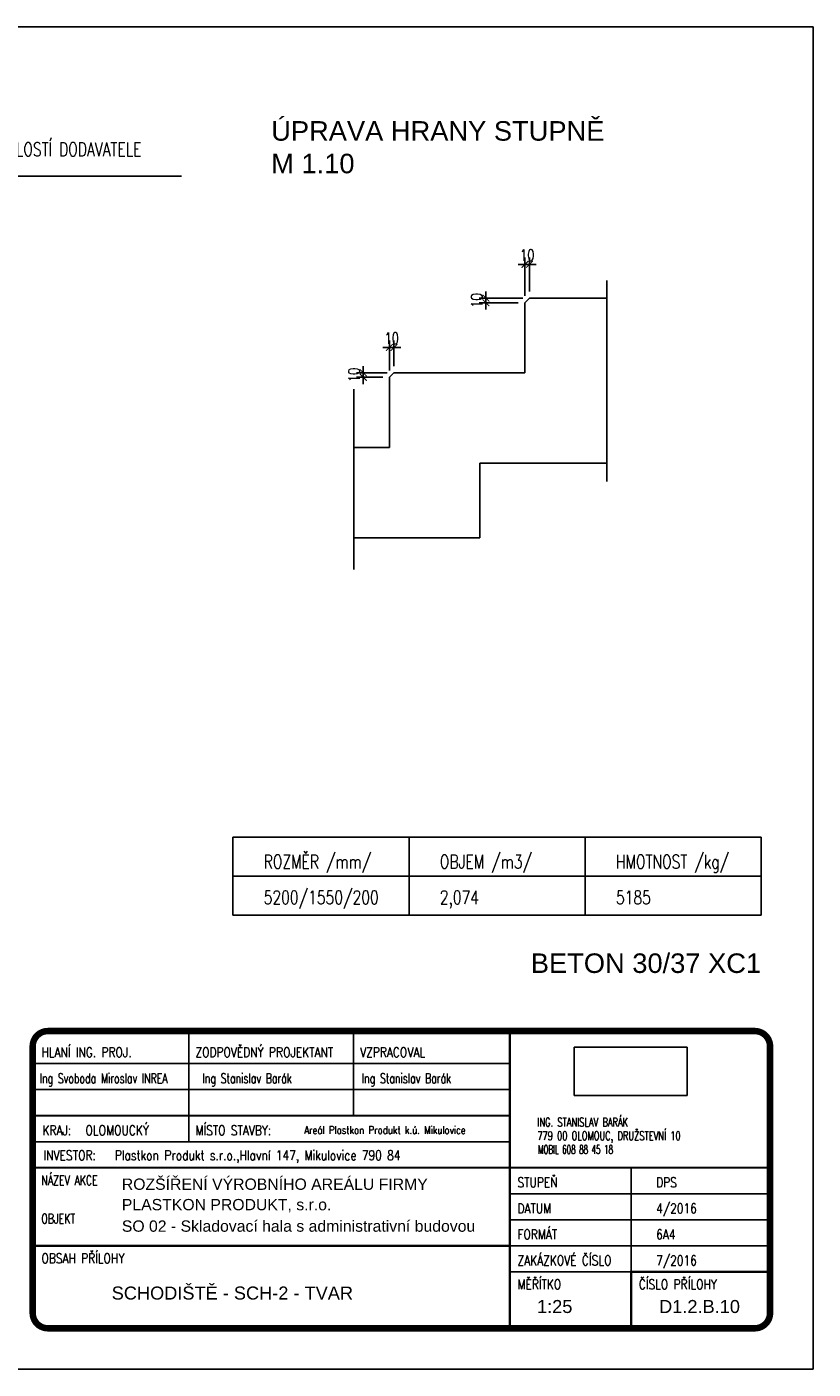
# Model space of a CAD drawing. Header units: millimetres. Extents: x 26644 to 53369, y 8500 to 41865.
# Tile 7 of 15: x 32793 to 37144, y 18245 to 25670. Entities that reach past the tile are written whole.
import ezdxf

# ---------------------------------------------------------------- set-up
doc = ezdxf.new("R2010")
doc.units = ezdxf.units.MM
doc.header["$LTSCALE"] = 25
doc.layers.add('CKSCHODY_PODROVINOU', color=7, linetype='Continuous', lineweight=25)
doc.layers.add('KOTY', color=4, linetype='Continuous')
doc.layers.add('POPIS', color=6, linetype='Continuous')
doc.styles.add('Arch-Dim', font='romans.shx', dxfattribs={"width": 0.75})
doc.styles.add('ARIAL', font='ARIAL.TTF', dxfattribs={"width": 0.75})
doc.styles.add('STATIKA', font='ROMANS.SHX')
doc.dimstyles.new('Aec-Arch-M-100', dxfattribs={"dimscale": 25, "dimtxt": 2.5, "dimasz": 1.5, "dimexe": 1.5, "dimexo": 1.5, "dimgap": 0.8, "dimtad": 1, "dimdec": 0, "dimzin": 3, "dimdsep": 46, "dimtxsty": 'Arch-Dim', "dimblk": 'ARCHTICK', "dimcen": 2.5, "dimazin": 2, "dimtfac": 0.75, "dimtdec": 0, "dimtix": 1, "dimtmove": 2, "dimatfit": 2, "dimfxl": 0, "dimtolj": 1, "dimtzin": 0, "dimarcsym": 0})
picture_1 = doc.add_image_def('image1.jpg', size_in_pixel=(945, 405))

# ---------------------------------------------------------------- blocks, each defined once
blk = doc.blocks.new('A$C7C0A6E1A')
at = {"color": 7, "style": 'STATIKA'}
for s, width, p in [('ING. STANISLAV BARÁK', 0.7, (-38, 1206)), ('779 00 OLOMOUC, DRUŽSTEVNÍ 10', 0.7, (-38, 606)), ('MOBIL 608 88 45 18', 0.6, (-1, 0))]:
    blk.add_text(s, height=384, dxfattribs=dict(at, width=width)).set_placement(p)
image = blk.add_image(picture_1, insert=(1597, 2576), size_in_units=(5000, 2143))
image.dxf.flags = 7
blk = doc.blocks.new('_ArchTick')
at = {"color": 0, "linetype": 'ByBlock', "const_width": 0.15}
blk.add_lwpolyline([(-0.5, -0.5), (0.5, 0.5)], dxfattribs=at)
blk = doc.blocks.new('*D260')
at = {"layer": 'Defpoints', "color": 0}
for p in [(34824.8, 23896.6), (34799.8, 23731.4), (34824.8, 23756.4)]:
    blk.add_point(p, dxfattribs=at)
at = {"layer": 'KOTY', "color": 0, "lineweight": -2}
for p, q in [((34799.8, 23768.9), (34799.8, 23934.1)), ((34824.8, 23793.9), (34824.8, 23934.1)), ((34799.8, 23896.6), (34762.3, 23896.6)), ((34799.8, 23896.6), (34824.8, 23896.6)), ((34824.8, 23896.6), (34862.3, 23896.6))]:
    blk.add_line(p, q, dxfattribs=at)
at = {"layer": 'KOTY', "color": 0, "lineweight": -2, "xscale": 37.5, "yscale": 37.5, "zscale": 37.5}
blk.add_blockref('_ArchTick', (34799.8, 23896.6), dxfattribs=at)
at = {"layer": 'KOTY', "color": 0, "lineweight": -2, "xscale": 37.5, "yscale": 37.5, "zscale": 37.5, "rotation": 180}
blk.add_blockref('_ArchTick', (34824.8, 23896.6), dxfattribs=at)
at = {"layer": 'KOTY', "color": 0, "insert": (34812.3, 23947.8), "char_height": 62.5, "attachment_point": 5, "style": 'Arch-Dim'}
blk.add_mtext('\\A1;10', dxfattribs=at)
blk = doc.blocks.new('*D259')
at = {"layer": 'Defpoints', "color": 0}
for p in [(34655.2, 23756.4), (34799.8, 23731.4), (34824.8, 23756.4)]:
    blk.add_point(p, dxfattribs=at)
at = {"layer": 'KOTY', "color": 0, "lineweight": -2}
for p, q in [((34655.2, 23756.4), (34655.2, 23793.9)), ((34787.3, 23756.4), (34617.7, 23756.4)), ((34762.3, 23731.4), (34617.7, 23731.4)), ((34655.2, 23731.4), (34655.2, 23756.4)), ((34655.2, 23731.4), (34655.2, 23693.9))]:
    blk.add_line(p, q, dxfattribs=at)
at = {"layer": 'KOTY', "color": 0, "lineweight": -2, "xscale": 37.5, "yscale": 37.5, "zscale": 37.5}
for p, rotation in [((34655.2, 23756.4), 270), ((34655.2, 23731.4), 90)]:
    blk.add_blockref('_ArchTick', p, dxfattribs=dict(at, rotation=rotation))
at = {"layer": 'KOTY', "color": 0, "insert": (34604, 23743.9), "char_height": 62.5, "attachment_point": 5, "rotation": 90, "style": 'Arch-Dim'}
blk.add_mtext('\\A1;10', dxfattribs=at)
blk = doc.blocks.new('*D258')
at = {"layer": 'Defpoints', "color": 0}
for p in [(35574.8, 24356.2), (35549.8, 24143.9), (35574.8, 24168.9)]:
    blk.add_point(p, dxfattribs=at)
at = {"layer": 'KOTY', "color": 0, "lineweight": -2}
for p, q in [((35549.8, 24356.2), (35512.3, 24356.2)), ((35549.8, 24181.4), (35549.8, 24393.7)), ((35549.8, 24356.2), (35574.8, 24356.2)), ((35574.8, 24206.4), (35574.8, 24393.7)), ((35574.8, 24356.2), (35612.3, 24356.2))]:
    blk.add_line(p, q, dxfattribs=at)
at = {"layer": 'KOTY', "color": 0, "lineweight": -2, "xscale": 37.5, "yscale": 37.5, "zscale": 37.5}
blk.add_blockref('_ArchTick', (35549.8, 24356.2), dxfattribs=at)
at = {"layer": 'KOTY', "color": 0, "lineweight": -2, "xscale": 37.5, "yscale": 37.5, "zscale": 37.5, "rotation": 180}
blk.add_blockref('_ArchTick', (35574.8, 24356.2), dxfattribs=at)
at = {"layer": 'KOTY', "color": 0, "insert": (35562.3, 24407.4), "char_height": 62.5, "attachment_point": 5, "style": 'Arch-Dim'}
blk.add_mtext('\\A1;10', dxfattribs=at)
blk = doc.blocks.new('*D257')
at = {"layer": 'Defpoints', "color": 0}
for p in [(35333.8, 24168.9), (35549.8, 24143.9), (35574.8, 24168.9)]:
    blk.add_point(p, dxfattribs=at)
at = {"layer": 'KOTY', "color": 0, "lineweight": -2}
for p, q in [((35333.8, 24168.9), (35333.8, 24206.4)), ((35537.3, 24168.9), (35296.3, 24168.9)), ((35512.3, 24143.9), (35296.3, 24143.9)), ((35333.8, 24143.9), (35333.8, 24168.9)), ((35333.8, 24143.9), (35333.8, 24106.4))]:
    blk.add_line(p, q, dxfattribs=at)
at = {"layer": 'KOTY', "color": 0, "lineweight": -2, "xscale": 37.5, "yscale": 37.5, "zscale": 37.5}
for p, rotation in [((35333.8, 24168.9), 270), ((35333.8, 24143.9), 90)]:
    blk.add_blockref('_ArchTick', p, dxfattribs=dict(at, rotation=rotation))
at = {"layer": 'KOTY', "color": 0, "insert": (35282.6, 24156.4), "char_height": 62.5, "attachment_point": 5, "rotation": 90, "style": 'Arch-Dim'}
blk.add_mtext('\\A1;10', dxfattribs=at)

msp = doc.modelspace()

# ---------------------------------------------------------------- linework, layer by layer
for p, q in [((35549.8, 24143.9), (35574.8, 24168.9)), ((34799.8, 23731.4), (34824.8, 23756.4)), ((36137.7, 18783.1), (35465.7, 18783.1))]:
    msp.add_line(p, q)
at = {"color": 7}
for p, q in [((33689.7, 20103.1), (33689.7, 19647.1)), ((34601.7, 20103.1), (34601.7, 19647.1)), ((32837.5, 19935.1), (35465.7, 19935.1)), ((32837.5, 19791.1), (35465.7, 19791.1)), ((33689.7, 19647.1), (33689.7, 19503.1)), ((32825.7, 19503.1), (35465.7, 19503.1)), ((36137.7, 18783.1), (36137.7, 19359.1)), ((36137.7, 18783.1), (36137.7, 19359.1)), ((36905.7, 19215.1), (35465.7, 19215.1)), ((36905.7, 19071.1), (35465.7, 19071.1)), ((36905.7, 18927.1), (35465.7, 18927.1))]:
    msp.add_line(p, q, dxfattribs=at)
at = {"color": 2, "const_width": 36}
msp.add_lwpolyline([(32825.7, 20031.1), (32825.7, 18555.1, 0.414214), (32909.7, 18471.1), (36821.7, 18471.1, 0.414214), (36905.7, 18555.1), (36905.7, 20031.1, 0.414214), (36821.7, 20115.1), (32909.7, 20115.1, 0.414214)], format="xyb", close=True, dxfattribs=at)
at = {"color": 2, "const_width": 12}
for points in [[(32825.7, 19359.1), (35465.7, 19359.1), (35465.7, 20115.1)], [(32825.7, 19647.1), (35465.7, 19647.1)], [(35465.7, 18471.1), (35465.7, 19359.1), (36905.7, 19359.1)], [(35465.7, 18927.1), (32825.7, 18927.3)], [(36905.7, 18783.1), (36137.7, 18783.1), (36137.7, 18471.1)]]:
    msp.add_lwpolyline(points, dxfattribs=at)
at = {"layer": 'CKSCHODY_PODROVINOU'}
for p, q in [((26644.5, 25670), (37144.5, 25670)), ((37144.5, 18245), (37144.5, 25670)), ((35549.8, 23756.4), (35549.8, 24143.9)), ((35574.8, 24168.9), (36003.2, 24168.9)), ((34799.8, 23343.9), (34799.8, 23731.4)), ((34824.8, 23756.4), (35549.8, 23756.4)), ((34601.9, 23343.9), (34799.8, 23343.9)), ((35299.8, 23256.4), (35299.8, 22843.9)), ((36003.2, 23256.4), (35299.8, 23256.4)), ((35299.8, 22843.9), (34601.9, 22843.9)), ((26644.5, 18245), (37144.5, 18245))]:
    msp.add_line(p, q, dxfattribs=at)
at = {"layer": 'KOTY'}
for p, q in [((31997.7, 24843.4), (33649.2, 24843.4)), ((36003.2, 24266.9), (36003.2, 23154.5)), ((34601.9, 23665.1), (34601.9, 22668.3)), ((33933.5, 21187.4), (33933.5, 20755.4)), ((36857.4, 21187.4), (33933.5, 21187.4)), ((34908.1, 21187.4), (34908.1, 20755.4)), ((35882.7, 21187.4), (35882.7, 20755.4)), ((36857.4, 21187.4), (36857.4, 20755.4)), ((33933.5, 20971.4), (36857.4, 20971.4)), ((33933.5, 20755.4), (36857.4, 20755.4))]:
    msp.add_line(p, q, dxfattribs=at)

# ---------------------------------------------------------------- block references
at = {"layer": 'POPIS', "xscale": 0.125, "yscale": 0.125, "zscale": 0.125}
msp.add_blockref('A$C7C0A6E1A', (35622.5, 19436.3), dxfattribs=at)

# ---------------------------------------------------------------- texts
at = {"color": 2, "style": 'STATIKA'}
for s, width, p in [('HLANÍ ING. PROJ.', 0.8, (32873.5, 19971.1)), ('ZODPOVĚDNÝ PROJEKTANT', 0.8, (33725.7, 19971.1)), ('VZPRACOVAL', 0.8, (34637.7, 19971.1)), ('Ing Svoboda Miroslav INREA', 0.7, (32864.1, 19827.1)), ('Ing Stanislav Barák', 0.7, (33765.2, 19827.1)), ('Ing Stanislav Barák', 0.7, (34646.9, 19827.1)), ('MÍSTO STAVBY:', 0.8, (33725.7, 19539.1)), ('KRAJ:', 0.8, (32879, 19539.1)), ('INVESTOR:', 0.8, (32885.7, 19401.1)), ('Plastkon Produkt s.r.o.,Hlavní 147, Mikulovice 790 84', 0.8, (33280, 19401.1)), ('NÁZEV AKCE', 0.7, (32873.7, 19263.1)), ('STUPEŇ', 0.8, (35507.7, 19251.1)), ('DPS', 0.8, (36275.7, 19251.1)), ('DATUM', 0.8, (35507.7, 19107.1)), ('OBJEKT', 0.7, (32873.7, 19050.3)), ('FORMÁT', 0.8, (35507.7, 18963.1)), ('OBSAH PŘÍLOHY', 0.8, (32873.7, 18831.3)), ('ZAKÁZKOVÉ ČÍSLO', 0.8, (35507.7, 18819.1)), ('MĚŘÍTKO', 0.8, (35507.7, 18687.1)), ('ČÍSLO PŘÍLOHY', 0.8, (36179.7, 18687.1))]:
    msp.add_text(s, height=54, dxfattribs=dict(at, width=width)).set_placement(p)
at = {"color": 2, "style": 'STATIKA', "width": 0.8}
for s, height, p in [('OLOMOUCKÝ', 54, (33118.4, 19539.1)), ('Areál Plastkon Produkt k.ú. Mikulovice', 43.2, (34328.4, 19545.8)), ('4/2016', 54, (36275.7, 19107.1)), ('6A4', 54, (36275.7, 18963.1)), ('7/2016', 54, (36275.7, 18819.1))]:
    msp.add_text(s, height=height, rotation=0, dxfattribs=at).set_placement(p)
at = {"layer": 'KOTY', "style": 'Arch-Dim', "width": 0.75}
for s, p in [('ZÁVĚSY DLE ZVYKLOSTÍ DODAVATELE', (32060.2, 24955.5)), ('ROZMĚR /mm/', (34103.7, 21014.7)), ('OBJEM /m3/', (35078.3, 21014.7)), ('HMOTNOST /kg/', (36052.9, 21014.7)), ('5200/1550/200', (34103.9, 20816.7)), ('2,074', (35078.5, 20816.7)), ('5185', (36053.1, 20816.7))]:
    msp.add_text(s, height=75, dxfattribs=at).set_placement(p)
at = {"layer": 'POPIS', "color": 6, "style": 'ARIAL'}
for s, height, p in [('ÚPRAVA HRANY STUPNĚ', 108, (34145.4, 25040.3)), ('M 1.10', 108, (34145.4, 24860)), ('BETON 30/37 XC1', 108, (35582, 20436.6)), ('ROZŠÍŘENÍ VÝROBNÍHO AREÁLU FIRMY', 62.5, (33318.9, 19236.9)), ('SCHODIŠTĚ - SCH-2 - TVAR', 72, (33262.8, 18630)), ('1:25', 72, (35616.4, 18555.5)), ('D1.2.B.10', 72, (36292.1, 18555.5))]:
    msp.add_text(s, height=height, rotation=0, dxfattribs=at).set_placement(p)
for s, p in [('PLASTKON PRODUKT, s.r.o.', (33318.9, 19123.9)), ('SO 02 - Skladovací hala s administrativní budovou', (33318.9, 19005.1))]:
    msp.add_text(s, height=62.5, dxfattribs=at).set_placement(p)

# ---------------------------------------------------------------- dimensions: what is measured, and where the dimension line sits
at = {"layer": 'KOTY'}
for base, p1, p2, picture, middle in [((35574.8, 24356.2), (35549.8, 24143.9), (35574.8, 24168.9), '*D258', (35562.3, 24407.4)), ((34824.8, 23896.6), (34799.8, 23731.4), (34824.8, 23756.4), '*D260', (34812.3, 23947.8))]:
    dim = msp.add_linear_dim(base=base, p1=p1, p2=p2, dimstyle='Aec-Arch-M-100', override={"dimlfac": 0.4}, dxfattribs=at)
    dim.commit()
    dim.dimension.update_dxf_attribs({"geometry": picture, "text_midpoint": middle})
for base, p1, p2, picture, middle in [((35333.8, 24168.9), (35549.8, 24143.9), (35574.8, 24168.9), '*D257', (35282.6, 24156.4)), ((34655.2, 23756.4), (34799.8, 23731.4), (34824.8, 23756.4), '*D259', (34604, 23743.9))]:
    dim = msp.add_linear_dim(base=base, p1=p1, p2=p2, angle=90, dimstyle='Aec-Arch-M-100', override={"dimlfac": 0.4}, dxfattribs=at)
    dim.commit()
    dim.dimension.update_dxf_attribs({"geometry": picture, "text_midpoint": middle})

doc.saveas('drawing.dxf')
